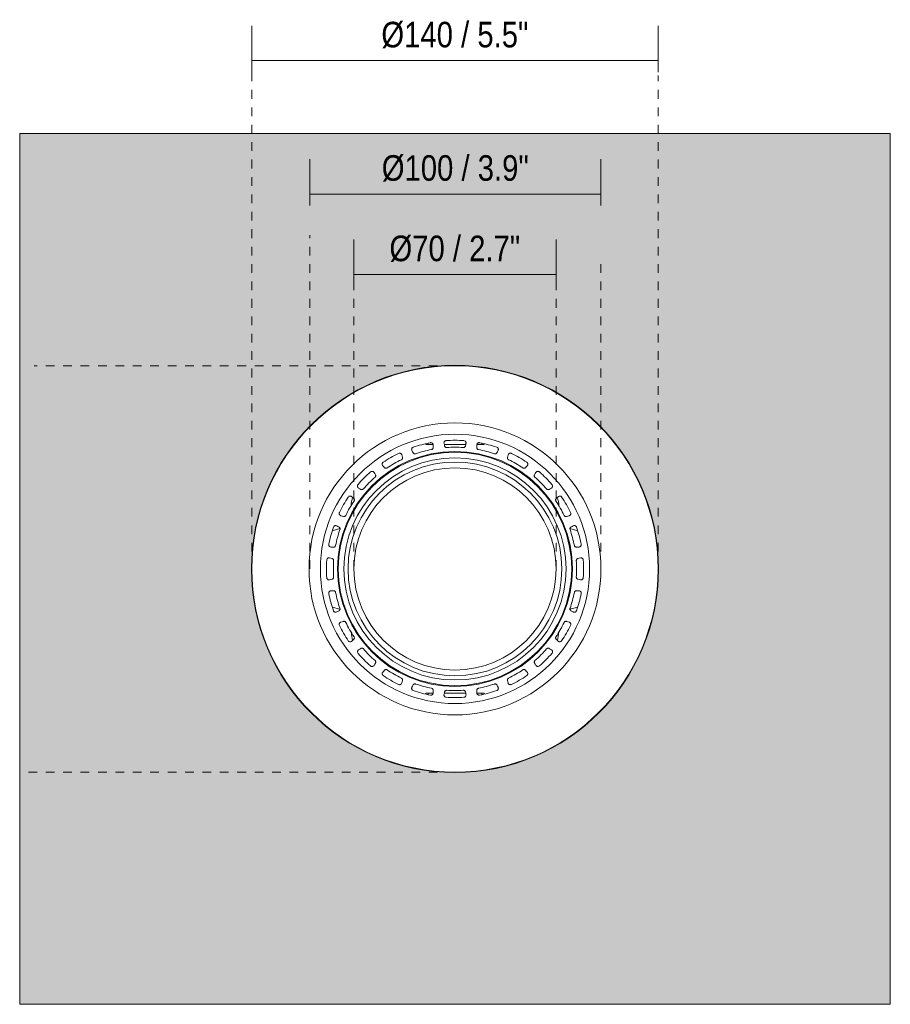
# Model space of a CAD drawing. Header units: millimetres. Extents: x -6729 to -5164, y 12 to 6775.
# Tile 1 of 3: x -6729 to -6429, y 150 to 489. Entities that reach past the tile are written whole.
import ezdxf

# ---------------------------------------------------------------- set-up
doc = ezdxf.new("R2010")
doc.units = ezdxf.units.MM
doc.linetypes.add('Dash', pattern=[6, 3, -3])
doc.layers.add('A-ANNO-DIMS', color=7, linetype='Dash', lineweight=9, true_color=0xd2d2d2)
for name, color, linetype, lineweight in [('A-ANNO-DIMS-4', 7, 'Continuous', 9), ('A-WALL', 7, 'Continuous', 9), ('E-LITE-EQPM', 7, 'Continuous', 20)]:
    doc.layers.add(name, color=color, linetype=linetype, lineweight=lineweight)
doc.styles.add('Arial Narrow', font='ARIALN.TTF', dxfattribs={"height": 8.8})
doc.dimstyles.new('FARO_-_2_2mm_Arial_Narrow_mm_Inch_Right', dxfattribs={"dimscale": 304.8, "dimtxt": 9.006193, "dimasz": 0, "dimexe": 0.03937, "dimexo": 0.0625, "dimgap": 0.006562, "dimtad": 1, "dimdec": 0, "dimzin": 0, "dimdsep": 46, "dimtxsty": 'Arial Narrow', "dimblk1": 'NONE', "dimblk2": 'NONE', "dimsah": 1, "dimcen": 0.09, "dimadec": 0, "dimazin": 0, "dimtfac": 1, "dimtdec": 4, "dimtix": 1, "dimtmove": 0, "dimatfit": 3, "dimfxl": 0.013123, "dimfxlon": 1, "dimtvp": 1, "dimtolj": 1, "dimtzin": 0, "dimarcsym": 2})

# ---------------------------------------------------------------- blocks, each defined once
blk = doc.blocks.new('MINI OPTIC - 034008503 COLIN-1 Grey downlight LED 18_25W 2700K 20_ 2100_2775 lm-636405-Alzado_PDF')
at = {"layer": 'E-LITE-EQPM'}
for p, q in [((-6589.56, 343.12), (-6589.56, 342.85)), ((-6588.75, 342.85), (-6589.56, 342.85)), ((-6588.75, 343.31), (-6588.75, 342.85)), ((-6587.05, 342.85), (-6588.75, 342.85)), ((-6575.8, 342.85), (-6583.19, 342.85)), ((-6570.24, 342.85), (-6571.94, 342.85)), ((-6570.24, 343.31), (-6570.24, 342.85)), ((-6569.44, 342.85), (-6570.24, 342.85)), ((-6569.44, 343.12), (-6569.44, 342.85)), ((-6619.13, 313.89), (-6621.78, 313.15)), ((-6537.21, 313.15), (-6539.87, 313.89)), ((-6621.78, 286.85), (-6619.13, 286.11)), ((-6539.87, 286.11), (-6537.21, 286.85)), ((-6589.56, 257.15), (-6588.75, 257.15)), ((-6589.56, 256.88), (-6589.56, 257.15)), ((-6588.75, 257.15), (-6587.05, 257.15)), ((-6588.75, 257.15), (-6588.75, 256.69)), ((-6583.19, 257.15), (-6575.8, 257.15)), ((-6571.94, 257.15), (-6570.24, 257.15)), ((-6570.24, 257.15), (-6570.24, 256.69)), ((-6569.44, 257.15), (-6570.24, 257.15)), ((-6569.44, 257.15), (-6569.44, 256.88))]:
    blk.add_line(p, q, dxfattribs=at)
at = {"layer": 'E-LITE-EQPM', "flags": 128}
for points in [[(-6587.01, 341.81), (-6587.02, 342.26), (-6587.02, 342.71)], [(-6583.06, 342.33), (-6583.17, 342.77), (-6583.28, 343.2)], [(-6575.71, 343.2), (-6575.82, 342.77), (-6575.93, 342.33)], [(-6571.98, 341.81), (-6571.97, 342.26), (-6571.97, 342.71)], [(-6597.58, 338.44), (-6597.7, 338.87), (-6597.82, 339.3)], [(-6593.89, 339.97), (-6594.11, 340.36), (-6594.33, 340.75)], [(-6564.66, 340.75), (-6564.88, 340.36), (-6565.1, 339.97)], [(-6561.42, 338.44), (-6561.29, 338.87), (-6561.17, 339.3)], [(-6606.91, 332.45), (-6607.14, 332.84), (-6607.37, 333.22)], [(-6603.75, 334.88), (-6604.06, 335.2), (-6604.37, 335.52)], [(-6554.62, 335.52), (-6554.93, 335.2), (-6555.24, 334.88)], [(-6552.08, 332.45), (-6551.85, 332.84), (-6551.62, 333.22)], [(-6612.72, 327.87), (-6612.33, 327.64), (-6611.95, 327.41)], [(-6546.27, 327.87), (-6546.66, 327.64), (-6547.04, 327.41)], [(-6614.37, 324.25), (-6614.7, 324.56), (-6615.02, 324.88)], [(-6544.62, 324.25), (-6544.3, 324.56), (-6543.97, 324.88)], [(-6618.8, 318.32), (-6618.37, 318.2), (-6617.94, 318.08)], [(-6540.19, 318.32), (-6540.62, 318.2), (-6541.05, 318.08)], [(-6619.46, 314.4), (-6619.85, 314.62), (-6620.25, 314.84)], [(-6539.53, 314.4), (-6539.14, 314.62), (-6538.75, 314.84)], [(-6622.2, 307.53), (-6621.76, 307.52), (-6621.31, 307.51)], [(-6536.79, 307.53), (-6537.24, 307.52), (-6537.68, 307.51)], [(-6621.83, 303.56), (-6622.26, 303.67), (-6622.7, 303.78)], [(-6536.29, 303.78), (-6536.73, 303.67), (-6537.16, 303.56)], [(-6621.83, 296.44), (-6622.26, 296.33), (-6622.7, 296.22)], [(-6536.29, 296.22), (-6536.73, 296.33), (-6537.16, 296.44)], [(-6622.2, 292.47), (-6621.76, 292.48), (-6621.31, 292.49)], [(-6537.68, 292.49), (-6537.24, 292.48), (-6536.79, 292.47)], [(-6619.46, 285.6), (-6619.85, 285.38), (-6620.25, 285.16)], [(-6538.75, 285.16), (-6539.14, 285.38), (-6539.53, 285.6)], [(-6618.8, 281.68), (-6618.37, 281.8), (-6617.94, 281.92)], [(-6541.05, 281.92), (-6540.62, 281.8), (-6540.19, 281.68)], [(-6614.37, 275.75), (-6614.7, 275.44), (-6615.02, 275.12)], [(-6543.97, 275.12), (-6544.3, 275.44), (-6544.62, 275.75)], [(-6612.72, 272.13), (-6612.33, 272.36), (-6611.95, 272.59)], [(-6547.04, 272.59), (-6546.66, 272.36), (-6546.27, 272.13)], [(-6606.91, 267.55), (-6607.14, 267.16), (-6607.37, 266.78)], [(-6604.37, 264.48), (-6604.06, 264.8), (-6603.75, 265.12)], [(-6555.24, 265.12), (-6554.93, 264.8), (-6554.62, 264.48)], [(-6551.62, 266.78), (-6551.85, 267.16), (-6552.08, 267.55)], [(-6597.58, 261.56), (-6597.7, 261.13), (-6597.82, 260.7)], [(-6561.17, 260.7), (-6561.29, 261.13), (-6561.42, 261.56)], [(-6594.33, 259.25), (-6594.11, 259.64), (-6593.89, 260.03)], [(-6587.01, 258.19), (-6587.02, 257.74), (-6587.02, 257.29)], [(-6571.97, 257.29), (-6571.97, 257.74), (-6571.98, 258.19)], [(-6565.1, 260.03), (-6564.88, 259.64), (-6564.66, 259.25)], [(-6583.28, 256.8), (-6583.17, 257.23), (-6583.06, 257.67)], [(-6575.93, 257.67), (-6575.82, 257.23), (-6575.71, 256.8)]]:
    blk.add_lwpolyline(points, dxfattribs=at)
at = {"layer": 'E-LITE-EQPM'}
for centre, radius, start, end in [((-6579.5, 300), 70.15, 90, 270), ((-6579.5, 300), 70.15, 270, 90), ((-6579.5, 300), 50.3, 90, 270), ((-6579.5, 300), 50.3, 270, 90), ((-6579.5, 300), 46.38, 360, 180), ((-6579.5, 300), 44.31, 101.043, 108.957), ((-6579.5, 300), 44.31, 86.043, 93.957), ((-6579.5, 300), 44.31, 71.043, 78.957), ((-6579.5, 300), 40.48, 360, 180), ((-6579.5, 300), 40.21, 360, 180), ((-6579.5, 300), 44.31, 116.043, 123.957), ((-6579.5, 300), 41.91, 101.1072, 108.8928), ((-6579.5, 300), 41.91, 86.1072, 93.8928), ((-6579.5, 300), 41.91, 71.1072, 78.8928), ((-6579.5, 300), 44.31, 56.043, 63.957), ((-6579.5, 300), 38.27, 360, 180), ((-6579.5, 300), 36.83, 360, 180), ((-6579.5, 300), 41.91, 116.1072, 123.8928), ((-6579.5, 300), 41.91, 56.1072, 63.8928), ((-6579.5, 300), 34.83, 360, 180), ((-6579.5, 300), 44.31, 131.043, 138.957), ((-6579.5, 300), 44.31, 41.043, 48.957), ((-6579.5, 300), 41.91, 131.1072, 138.8928), ((-6579.5, 300), 41.91, 41.1072, 48.8928), ((-6579.5, 300), 44.31, 146.043, 153.957), ((-6579.5, 300), 41.91, 146.1072, 153.8928), ((-6580.73, 317.33), 34.87, 168.0065, 172.7202), ((-6579.5, 300), 41.91, 26.1072, 33.8928), ((-6578.26, 317.33), 34.87, 7.2798, 11.9935), ((-6579.5, 300), 44.31, 26.043, 33.957), ((-6579.5, 300), 44.31, 161.043, 168.957), ((-6579.5, 300), 41.91, 161.1072, 168.8928), ((-6579.5, 300), 41.91, 11.1072, 18.8928), ((-6579.5, 300), 44.31, 11.043, 18.957), ((-6579.5, 300), 44.31, 176.043, 180), ((-6579.5, 300), 41.91, 176.1072, 180), ((-6579.5, 300), 41.91, 0, 3.8928), ((-6579.5, 300), 44.31, 360, 3.957), ((-6579.5, 300), 46.38, 180, 360), ((-6579.5, 300), 44.31, 180, 183.957), ((-6579.5, 300), 41.91, 180, 183.8928), ((-6579.5, 300), 40.48, 180, 360), ((-6579.5, 300), 40.21, 180, 360), ((-6579.5, 300), 38.27, 180, 360), ((-6579.5, 300), 36.83, 180, 360), ((-6579.5, 300), 34.83, 180, 360), ((-6579.5, 300), 41.91, 356.1072, 360), ((-6579.5, 300), 44.31, 356.043, 360), ((-6579.5, 300), 41.91, 191.1072, 198.8928), ((-6579.5, 300), 41.91, 341.1072, 348.8928), ((-6579.5, 300), 44.31, 191.043, 198.957), ((-6579.5, 300), 44.31, 341.043, 348.957), ((-6579.5, 300), 41.91, 206.1072, 213.8928), ((-6579.5, 300), 41.91, 326.1072, 333.8928), ((-6579.5, 300), 44.31, 206.043, 213.957), ((-6580.73, 282.67), 34.87, 187.3844, 192.1477), ((-6578.26, 282.67), 34.87, 347.8523, 352.6156), ((-6579.5, 300), 44.31, 326.043, 333.957), ((-6579.5, 300), 41.91, 221.1072, 228.8928), ((-6579.5, 300), 41.91, 311.1072, 318.8928), ((-6579.5, 300), 44.31, 221.043, 228.957), ((-6579.5, 300), 44.31, 311.043, 318.957), ((-6579.5, 300), 41.91, 236.1072, 243.8928), ((-6579.5, 300), 41.91, 296.1072, 303.8928), ((-6579.5, 300), 44.31, 236.043, 243.957), ((-6579.5, 300), 44.31, 296.043, 303.957), ((-6579.5, 300), 44.31, 251.043, 258.957), ((-6579.5, 300), 41.91, 251.1072, 258.8928), ((-6579.5, 300), 41.91, 266.1072, 273.8928), ((-6579.5, 300), 41.91, 281.1072, 288.8928), ((-6579.5, 300), 44.31, 281.043, 288.957), ((-6579.5, 300), 44.31, 266.043, 273.957)]:
    blk.add_arc(centre, radius, start, end, dxfattribs=at)
for points, knots in [([(-6587.98, 343.49), (-6587.84, 343.51), (-6587.59, 343.49), (-6587.32, 343.34), (-6587.16, 343.16), (-6587.05, 342.96), (-6587.02, 342.8), (-6587.02, 342.71)], [-1, -1, -1, -1, -0.7, -0.5, -0.35, -0.2, 0, 0, 0, 0]), ([(-6583.28, 343.2), (-6583.31, 343.33), (-6583.31, 343.55), (-6583.2, 343.8), (-6583.06, 343.99), (-6582.84, 344.15), (-6582.65, 344.19), (-6582.55, 344.2)], [-1, -1, -1, -1, -0.7, -0.55, -0.4, -0.2, 0, 0, 0, 0]), ([(-6576.44, 344.2), (-6576.29, 344.19), (-6576.06, 344.11), (-6575.84, 343.89), (-6575.73, 343.68), (-6575.68, 343.45), (-6575.69, 343.29), (-6575.71, 343.2)], [-1, -1, -1, -1, -0.7, -0.5, -0.35, -0.2, 0, 0, 0, 0]), ([(-6571.01, 343.49), (-6571.1, 343.51), (-6571.3, 343.51), (-6571.55, 343.42), (-6571.74, 343.27), (-6571.91, 343.05), (-6571.97, 342.84), (-6571.97, 342.71)], [0, 0, 0, 0, 0.2, 0.4, 0.55, 0.7, 1, 1, 1, 1]), ([(-6597.82, 339.3), (-6597.85, 339.39), (-6597.92, 339.54), (-6598.07, 339.71), (-6598.27, 339.84), (-6598.57, 339.92), (-6598.82, 339.87), (-6598.95, 339.81)], [0, 0, 0, 0, 0.2, 0.35, 0.5, 0.7, 1, 1, 1, 1]), ([(-6593.89, 341.9), (-6593.98, 341.87), (-6594.15, 341.78), (-6594.32, 341.57), (-6594.41, 341.35), (-6594.45, 341.07), (-6594.4, 340.87), (-6594.33, 340.75)], [0, 0, 0, 0, 0.2, 0.4, 0.55, 0.7, 1, 1, 1, 1]), ([(-6593.07, 339.65), (-6593.18, 339.61), (-6593.37, 339.6), (-6593.6, 339.68), (-6593.77, 339.79), (-6593.86, 339.9), (-6593.89, 339.97)], [-1, -1, -1, -1, -0.625, -0.4375, -0.25, 0, 0, 0, 0]), ([(-6582.34, 341.81), (-6582.47, 341.8), (-6582.65, 341.84), (-6582.85, 341.98), (-6582.98, 342.13), (-6583.04, 342.26), (-6583.06, 342.33)], [-1, -1, -1, -1, -0.625, -0.4375, -0.25, 0, 0, 0, 0]), ([(-6571.42, 341.12), (-6571.54, 341.15), (-6571.72, 341.23), (-6571.87, 341.42), (-6571.96, 341.6), (-6571.98, 341.73), (-6571.98, 341.81)], [-1, -1, -1, -1, -0.625, -0.4375, -0.25, 0, 0, 0, 0]), ([(-6565.1, 341.9), (-6564.96, 341.86), (-6564.76, 341.72), (-6564.6, 341.44), (-6564.55, 341.21), (-6564.56, 340.98), (-6564.62, 340.83), (-6564.66, 340.75)], [-1, -1, -1, -1, -0.7, -0.5, -0.35, -0.2, 0, 0, 0, 0]), ([(-6561.17, 339.3), (-6561.13, 339.44), (-6561.03, 339.62), (-6560.8, 339.79), (-6560.59, 339.88), (-6560.32, 339.9), (-6560.13, 339.85), (-6560.04, 339.81)], [-1, -1, -1, -1, -0.7, -0.55, -0.4, -0.2, 0, 0, 0, 0]), ([(-6604.37, 335.52), (-6604.47, 335.62), (-6604.57, 335.8), (-6604.61, 336.08), (-6604.58, 336.32), (-6604.47, 336.56), (-6604.33, 336.7), (-6604.24, 336.75)], [-1, -1, -1, -1, -0.7, -0.55, -0.4, -0.2, 0, 0, 0, 0]), ([(-6561.05, 337.63), (-6561.17, 337.69), (-6561.31, 337.81), (-6561.41, 338.03), (-6561.45, 338.23), (-6561.44, 338.37), (-6561.42, 338.44)], [-1, -1, -1, -1, -0.625, -0.4375, -0.25, 0, 0, 0, 0]), ([(-6554.75, 336.75), (-6554.63, 336.67), (-6554.46, 336.48), (-6554.38, 336.18), (-6554.39, 335.94), (-6554.46, 335.72), (-6554.56, 335.59), (-6554.62, 335.52)], [-1, -1, -1, -1, -0.7, -0.5, -0.35, -0.2, 0, 0, 0, 0]), ([(-6607.37, 333.22), (-6607.42, 333.3), (-6607.52, 333.42), (-6607.72, 333.55), (-6607.94, 333.62), (-6608.25, 333.62), (-6608.48, 333.51), (-6608.59, 333.42)], [0, 0, 0, 0, 0.2, 0.35, 0.5, 0.7, 1, 1, 1, 1]), ([(-6603.75, 334.88), (-6603.69, 334.82), (-6603.58, 334.74), (-6603.39, 334.68), (-6603.15, 334.66), (-6602.97, 334.72), (-6602.86, 334.79)], [0, 0, 0, 0, 0.25, 0.4375, 0.625, 1, 1, 1, 1]), ([(-6551.94, 331.58), (-6552.04, 331.66), (-6552.14, 331.82), (-6552.19, 332.06), (-6552.17, 332.26), (-6552.12, 332.39), (-6552.08, 332.45)], [-1, -1, -1, -1, -0.625, -0.4375, -0.25, 0, 0, 0, 0]), ([(-6551.62, 333.22), (-6551.55, 333.34), (-6551.4, 333.49), (-6551.14, 333.6), (-6550.91, 333.63), (-6550.65, 333.58), (-6550.48, 333.48), (-6550.4, 333.42)], [-1, -1, -1, -1, -0.7, -0.55, -0.4, -0.2, 0, 0, 0, 0]), ([(-6612.91, 329.09), (-6612.98, 329.02), (-6613.08, 328.85), (-6613.12, 328.59), (-6613.09, 328.35), (-6612.98, 328.09), (-6612.84, 327.94), (-6612.72, 327.87)], [0, 0, 0, 0, 0.2, 0.4, 0.55, 0.7, 1, 1, 1, 1]), ([(-6546.08, 329.09), (-6545.98, 328.98), (-6545.88, 328.76), (-6545.88, 328.45), (-6545.95, 328.22), (-6546.07, 328.03), (-6546.19, 327.92), (-6546.27, 327.87)], [-1, -1, -1, -1, -0.7, -0.5, -0.35, -0.2, 0, 0, 0, 0]), ([(-6611.95, 327.41), (-6611.88, 327.37), (-6611.75, 327.32), (-6611.55, 327.31), (-6611.31, 327.35), (-6611.15, 327.46), (-6611.07, 327.55)], [0, 0, 0, 0, 0.25, 0.4375, 0.625, 1, 1, 1, 1]), ([(-6615.02, 324.88), (-6615.08, 324.94), (-6615.22, 325.03), (-6615.44, 325.1), (-6615.67, 325.11), (-6615.98, 325.03), (-6616.17, 324.87), (-6616.25, 324.75)], [0, 0, 0, 0, 0.2, 0.35, 0.5, 0.7, 1, 1, 1, 1]), ([(-6544.71, 323.37), (-6544.78, 323.47), (-6544.84, 323.65), (-6544.82, 323.9), (-6544.75, 324.09), (-6544.67, 324.2), (-6544.62, 324.25)], [-1, -1, -1, -1, -0.625, -0.4375, -0.25, 0, 0, 0, 0]), ([(-6543.97, 324.88), (-6543.88, 324.97), (-6543.69, 325.08), (-6543.41, 325.11), (-6543.18, 325.08), (-6542.94, 324.97), (-6542.8, 324.83), (-6542.74, 324.75)], [-1, -1, -1, -1, -0.7, -0.55, -0.4, -0.2, 0, 0, 0, 0]), ([(-6619.3, 319.45), (-6619.35, 319.37), (-6619.4, 319.18), (-6619.38, 318.91), (-6619.29, 318.69), (-6619.11, 318.47), (-6618.93, 318.36), (-6618.8, 318.32)], [0, 0, 0, 0, 0.2, 0.4, 0.55, 0.7, 1, 1, 1, 1]), ([(-6539.69, 319.45), (-6539.62, 319.32), (-6539.58, 319.08), (-6539.66, 318.77), (-6539.79, 318.58), (-6539.96, 318.42), (-6540.1, 318.35), (-6540.19, 318.32)], [-1, -1, -1, -1, -0.7, -0.5, -0.35, -0.2, 0, 0, 0, 0]), ([(-6617.94, 318.08), (-6617.86, 318.06), (-6617.72, 318.04), (-6617.53, 318.08), (-6617.31, 318.19), (-6617.18, 318.33), (-6617.13, 318.44)], [0, 0, 0, 0, 0.25, 0.4375, 0.625, 1, 1, 1, 1]), ([(-6620.25, 314.84), (-6620.33, 314.88), (-6620.48, 314.93), (-6620.71, 314.94), (-6620.94, 314.89), (-6621.21, 314.74), (-6621.35, 314.53), (-6621.4, 314.39)], [0, 0, 0, 0, 0.2, 0.35, 0.5, 0.7, 1, 1, 1, 1]), ([(-6539.85, 313.57), (-6539.89, 313.69), (-6539.9, 313.88), (-6539.82, 314.11), (-6539.7, 314.27), (-6539.6, 314.36), (-6539.53, 314.4)], [-1, -1, -1, -1, -0.625, -0.4375, -0.25, 0, 0, 0, 0]), ([(-6538.75, 314.84), (-6538.63, 314.9), (-6538.42, 314.96), (-6538.14, 314.92), (-6537.92, 314.83), (-6537.72, 314.66), (-6537.62, 314.49), (-6537.59, 314.39)], [-1, -1, -1, -1, -0.7, -0.55, -0.4, -0.2, 0, 0, 0, 0]), ([(-6622.98, 308.49), (-6623, 308.39), (-6623, 308.19), (-6622.91, 307.94), (-6622.77, 307.76), (-6622.54, 307.59), (-6622.34, 307.53), (-6622.2, 307.53)], [0, 0, 0, 0, 0.2, 0.4, 0.55, 0.7, 1, 1, 1, 1]), ([(-6621.31, 307.51), (-6621.23, 307.51), (-6621.09, 307.53), (-6620.91, 307.62), (-6620.73, 307.78), (-6620.64, 307.95), (-6620.62, 308.07)], [0, 0, 0, 0, 0.25, 0.4375, 0.625, 1, 1, 1, 1]), ([(-6536.01, 308.49), (-6535.98, 308.34), (-6536, 308.1), (-6536.16, 307.82), (-6536.33, 307.67), (-6536.54, 307.56), (-6536.7, 307.53), (-6536.79, 307.53)], [-1, -1, -1, -1, -0.7, -0.5, -0.35, -0.2, 0, 0, 0, 0]), ([(-6622.7, 303.78), (-6622.79, 303.81), (-6622.95, 303.82), (-6623.17, 303.77), (-6623.38, 303.66), (-6623.6, 303.44), (-6623.69, 303.2), (-6623.7, 303.06)], [0, 0, 0, 0, 0.2, 0.35, 0.5, 0.7, 1, 1, 1, 1]), ([(-6537.16, 303.56), (-6537.24, 303.54), (-6537.37, 303.49), (-6537.52, 303.36), (-6537.65, 303.16), (-6537.69, 302.97), (-6537.69, 302.85)], [0, 0, 0, 0, 0.25, 0.4375, 0.625, 1, 1, 1, 1]), ([(-6535.29, 303.06), (-6535.3, 303.15), (-6535.35, 303.35), (-6535.5, 303.56), (-6535.69, 303.71), (-6535.95, 303.82), (-6536.16, 303.82), (-6536.29, 303.78)], [0, 0, 0, 0, 0.2, 0.4, 0.55, 0.7, 1, 1, 1, 1]), ([(-6622.7, 296.22), (-6622.83, 296.18), (-6623.04, 296.18), (-6623.3, 296.29), (-6623.49, 296.44), (-6623.64, 296.65), (-6623.69, 296.85), (-6623.7, 296.94)], [-1, -1, -1, -1, -0.7, -0.55, -0.4, -0.2, 0, 0, 0, 0]), ([(-6621.31, 297.15), (-6621.3, 297.03), (-6621.34, 296.84), (-6621.47, 296.64), (-6621.62, 296.51), (-6621.75, 296.46), (-6621.83, 296.44)], [-1, -1, -1, -1, -0.625, -0.4375, -0.25, 0, 0, 0, 0]), ([(-6535.29, 296.94), (-6535.3, 296.8), (-6535.39, 296.56), (-6535.61, 296.34), (-6535.82, 296.23), (-6536.04, 296.18), (-6536.21, 296.19), (-6536.29, 296.22)], [-1, -1, -1, -1, -0.7, -0.5, -0.35, -0.2, 0, 0, 0, 0]), ([(-6622.98, 291.51), (-6623.01, 291.66), (-6622.99, 291.9), (-6622.83, 292.18), (-6622.66, 292.33), (-6622.46, 292.44), (-6622.29, 292.47), (-6622.2, 292.47)], [-1, -1, -1, -1, -0.7, -0.5, -0.35, -0.2, 0, 0, 0, 0]), ([(-6538.37, 291.93), (-6538.35, 292.05), (-6538.26, 292.22), (-6538.08, 292.38), (-6537.9, 292.47), (-6537.76, 292.49), (-6537.68, 292.49)], [-1, -1, -1, -1, -0.625, -0.4375, -0.25, 0, 0, 0, 0]), ([(-6536.79, 292.47), (-6536.65, 292.47), (-6536.45, 292.41), (-6536.22, 292.24), (-6536.08, 292.06), (-6535.99, 291.81), (-6535.99, 291.61), (-6536.01, 291.51)], [-1, -1, -1, -1, -0.7, -0.55, -0.4, -0.2, 0, 0, 0, 0]), ([(-6620.25, 285.16), (-6620.36, 285.1), (-6620.57, 285.04), (-6620.85, 285.08), (-6621.07, 285.17), (-6621.27, 285.34), (-6621.37, 285.51), (-6621.4, 285.61)], [-1, -1, -1, -1, -0.7, -0.55, -0.4, -0.2, 0, 0, 0, 0]), ([(-6619.15, 286.43), (-6619.1, 286.31), (-6619.09, 286.12), (-6619.17, 285.89), (-6619.29, 285.73), (-6619.39, 285.64), (-6619.46, 285.6)], [-1, -1, -1, -1, -0.625, -0.4375, -0.25, 0, 0, 0, 0]), ([(-6537.59, 285.61), (-6537.64, 285.47), (-6537.78, 285.26), (-6538.05, 285.11), (-6538.28, 285.06), (-6538.51, 285.07), (-6538.67, 285.12), (-6538.75, 285.16)], [-1, -1, -1, -1, -0.7, -0.5, -0.35, -0.2, 0, 0, 0, 0]), ([(-6619.3, 280.55), (-6619.37, 280.68), (-6619.41, 280.92), (-6619.33, 281.23), (-6619.21, 281.42), (-6619.04, 281.58), (-6618.89, 281.65), (-6618.8, 281.68)], [-1, -1, -1, -1, -0.7, -0.5, -0.35, -0.2, 0, 0, 0, 0]), ([(-6541.86, 281.56), (-6541.81, 281.67), (-6541.68, 281.81), (-6541.46, 281.92), (-6541.27, 281.96), (-6541.13, 281.94), (-6541.05, 281.92)], [-1, -1, -1, -1, -0.625, -0.4375, -0.25, 0, 0, 0, 0]), ([(-6540.19, 281.68), (-6540.06, 281.64), (-6539.88, 281.53), (-6539.71, 281.31), (-6539.61, 281.09), (-6539.59, 280.82), (-6539.64, 280.63), (-6539.69, 280.55)], [-1, -1, -1, -1, -0.7, -0.55, -0.4, -0.2, 0, 0, 0, 0]), ([(-6615.02, 275.12), (-6615.12, 275.03), (-6615.3, 274.92), (-6615.58, 274.89), (-6615.81, 274.92), (-6616.05, 275.03), (-6616.19, 275.17), (-6616.25, 275.25)], [-1, -1, -1, -1, -0.7, -0.55, -0.4, -0.2, 0, 0, 0, 0]), ([(-6614.28, 276.63), (-6614.21, 276.53), (-6614.15, 276.35), (-6614.17, 276.1), (-6614.24, 275.91), (-6614.32, 275.8), (-6614.37, 275.75)], [-1, -1, -1, -1, -0.625, -0.4375, -0.25, 0, 0, 0, 0]), ([(-6542.74, 275.25), (-6542.83, 275.13), (-6543.02, 274.97), (-6543.32, 274.89), (-6543.55, 274.9), (-6543.77, 274.97), (-6543.91, 275.06), (-6543.97, 275.12)], [-1, -1, -1, -1, -0.7, -0.5, -0.35, -0.2, 0, 0, 0, 0]), ([(-6612.91, 270.91), (-6613.01, 271.02), (-6613.12, 271.24), (-6613.11, 271.55), (-6613.04, 271.78), (-6612.92, 271.97), (-6612.8, 272.08), (-6612.72, 272.13)], [-1, -1, -1, -1, -0.7, -0.5, -0.35, -0.2, 0, 0, 0, 0]), ([(-6547.92, 272.45), (-6547.84, 272.54), (-6547.68, 272.65), (-6547.44, 272.69), (-6547.24, 272.68), (-6547.11, 272.63), (-6547.04, 272.59)], [-1, -1, -1, -1, -0.625, -0.4375, -0.25, 0, 0, 0, 0]), ([(-6546.27, 272.13), (-6546.16, 272.06), (-6546.01, 271.91), (-6545.9, 271.65), (-6545.87, 271.41), (-6545.91, 271.15), (-6546.01, 270.98), (-6546.08, 270.91)], [-1, -1, -1, -1, -0.7, -0.55, -0.4, -0.2, 0, 0, 0, 0]), ([(-6607.05, 268.42), (-6606.95, 268.34), (-6606.85, 268.18), (-6606.8, 267.94), (-6606.82, 267.74), (-6606.87, 267.61), (-6606.91, 267.55)], [-1, -1, -1, -1, -0.625, -0.4375, -0.25, 0, 0, 0, 0]), ([(-6607.37, 266.78), (-6607.44, 266.66), (-6607.59, 266.51), (-6607.85, 266.4), (-6608.08, 266.37), (-6608.35, 266.42), (-6608.52, 266.52), (-6608.59, 266.58)], [-1, -1, -1, -1, -0.7, -0.55, -0.4, -0.2, 0, 0, 0, 0]), ([(-6556.13, 265.21), (-6556.02, 265.28), (-6555.84, 265.34), (-6555.6, 265.32), (-6555.41, 265.26), (-6555.3, 265.18), (-6555.24, 265.12)], [-1, -1, -1, -1, -0.625, -0.4375, -0.25, 0, 0, 0, 0]), ([(-6550.4, 266.58), (-6550.51, 266.49), (-6550.74, 266.38), (-6551.05, 266.38), (-6551.27, 266.45), (-6551.47, 266.58), (-6551.58, 266.7), (-6551.62, 266.78)], [-1, -1, -1, -1, -0.7, -0.5, -0.35, -0.2, 0, 0, 0, 0]), ([(-6604.24, 263.25), (-6604.36, 263.33), (-6604.53, 263.52), (-6604.61, 263.82), (-6604.6, 264.06), (-6604.53, 264.28), (-6604.44, 264.41), (-6604.37, 264.48)], [-1, -1, -1, -1, -0.7, -0.5, -0.35, -0.2, 0, 0, 0, 0]), ([(-6597.94, 262.37), (-6597.83, 262.31), (-6597.68, 262.19), (-6597.58, 261.97), (-6597.54, 261.77), (-6597.55, 261.63), (-6597.58, 261.56)], [-1, -1, -1, -1, -0.625, -0.4375, -0.25, 0, 0, 0, 0]), ([(-6554.62, 264.48), (-6554.52, 264.38), (-6554.42, 264.2), (-6554.38, 263.92), (-6554.41, 263.68), (-6554.53, 263.44), (-6554.67, 263.3), (-6554.75, 263.25)], [-1, -1, -1, -1, -0.7, -0.55, -0.4, -0.2, 0, 0, 0, 0]), ([(-6597.82, 260.7), (-6597.86, 260.56), (-6597.96, 260.38), (-6598.19, 260.21), (-6598.41, 260.12), (-6598.67, 260.1), (-6598.86, 260.15), (-6598.95, 260.19)], [-1, -1, -1, -1, -0.7, -0.55, -0.4, -0.2, 0, 0, 0, 0]), ([(-6593.89, 258.1), (-6594.03, 258.14), (-6594.23, 258.28), (-6594.39, 258.56), (-6594.44, 258.79), (-6594.43, 259.02), (-6594.38, 259.17), (-6594.33, 259.25)], [-1, -1, -1, -1, -0.7, -0.5, -0.35, -0.2, 0, 0, 0, 0]), ([(-6587.57, 258.88), (-6587.45, 258.85), (-6587.28, 258.77), (-6587.12, 258.58), (-6587.03, 258.4), (-6587.01, 258.27), (-6587.01, 258.19)], [-1, -1, -1, -1, -0.625, -0.4375, -0.25, 0, 0, 0, 0]), ([(-6576.65, 258.19), (-6576.53, 258.2), (-6576.34, 258.16), (-6576.14, 258.02), (-6576.01, 257.87), (-6575.95, 257.74), (-6575.93, 257.67)], [-1, -1, -1, -1, -0.625, -0.4375, -0.25, 0, 0, 0, 0]), ([(-6565.93, 260.35), (-6565.81, 260.39), (-6565.62, 260.4), (-6565.39, 260.32), (-6565.22, 260.21), (-6565.14, 260.1), (-6565.1, 260.03)], [-1, -1, -1, -1, -0.625, -0.4375, -0.25, 0, 0, 0, 0]), ([(-6564.66, 259.25), (-6564.59, 259.13), (-6564.54, 258.93), (-6564.58, 258.65), (-6564.67, 258.43), (-6564.84, 258.22), (-6565.01, 258.13), (-6565.1, 258.1)], [-1, -1, -1, -1, -0.7, -0.55, -0.4, -0.2, 0, 0, 0, 0]), ([(-6560.04, 260.19), (-6560.17, 260.13), (-6560.42, 260.08), (-6560.72, 260.16), (-6560.92, 260.29), (-6561.08, 260.46), (-6561.15, 260.61), (-6561.17, 260.7)], [-1, -1, -1, -1, -0.7, -0.5, -0.35, -0.2, 0, 0, 0, 0]), ([(-6587.02, 257.29), (-6587.02, 257.16), (-6587.08, 256.95), (-6587.25, 256.73), (-6587.44, 256.58), (-6587.69, 256.49), (-6587.89, 256.49), (-6587.98, 256.51)], [-1, -1, -1, -1, -0.7, -0.55, -0.4, -0.2, 0, 0, 0, 0]), ([(-6582.55, 255.8), (-6582.7, 255.81), (-6582.93, 255.89), (-6583.15, 256.11), (-6583.26, 256.32), (-6583.31, 256.55), (-6583.3, 256.71), (-6583.28, 256.8)], [-1, -1, -1, -1, -0.7, -0.5, -0.35, -0.2, 0, 0, 0, 0]), ([(-6575.71, 256.8), (-6575.68, 256.67), (-6575.68, 256.45), (-6575.79, 256.2), (-6575.93, 256.01), (-6576.15, 255.85), (-6576.34, 255.81), (-6576.44, 255.8)], [-1, -1, -1, -1, -0.7, -0.55, -0.4, -0.2, 0, 0, 0, 0]), ([(-6571.01, 256.51), (-6571.15, 256.49), (-6571.4, 256.51), (-6571.67, 256.66), (-6571.83, 256.84), (-6571.94, 257.04), (-6571.97, 257.2), (-6571.97, 257.29)], [-1, -1, -1, -1, -0.7, -0.5, -0.35, -0.2, 0, 0, 0, 0])]:
    blk.add_open_spline(points, degree=3, knots=knots, dxfattribs=at)
for points in [[(-6587.57, 341.12), (-6587.49, 341.14), (-6587.33, 341.2), (-6587.15, 341.36), (-6587.03, 341.58), (-6587.01, 341.73), (-6587.01, 341.81)], [(-6575.93, 342.33), (-6575.95, 342.26), (-6576.02, 342.11), (-6576.18, 341.94), (-6576.4, 341.82), (-6576.57, 341.8), (-6576.65, 341.81)], [(-6565.1, 339.97), (-6565.14, 339.9), (-6565.24, 339.78), (-6565.44, 339.65), (-6565.68, 339.6), (-6565.85, 339.62), (-6565.93, 339.65)], [(-6597.94, 337.63), (-6597.86, 337.67), (-6597.73, 337.77), (-6597.59, 337.97), (-6597.54, 338.21), (-6597.55, 338.37), (-6597.58, 338.44)], [(-6607.05, 331.58), (-6606.99, 331.63), (-6606.88, 331.76), (-6606.8, 332), (-6606.81, 332.24), (-6606.87, 332.39), (-6606.91, 332.45)], [(-6555.24, 334.88), (-6555.3, 334.82), (-6555.43, 334.73), (-6555.66, 334.66), (-6555.9, 334.67), (-6556.06, 334.74), (-6556.13, 334.79)], [(-6547.04, 327.41), (-6547.11, 327.37), (-6547.26, 327.32), (-6547.5, 327.31), (-6547.73, 327.39), (-6547.86, 327.49), (-6547.92, 327.55)], [(-6614.28, 323.37), (-6614.24, 323.44), (-6614.17, 323.59), (-6614.16, 323.84), (-6614.22, 324.07), (-6614.32, 324.2), (-6614.37, 324.25)], [(-6541.05, 318.08), (-6541.13, 318.06), (-6541.29, 318.04), (-6541.52, 318.1), (-6541.73, 318.23), (-6541.83, 318.37), (-6541.86, 318.44)], [(-6619.15, 313.57), (-6619.12, 313.65), (-6619.09, 313.81), (-6619.14, 314.06), (-6619.27, 314.26), (-6619.39, 314.36), (-6619.46, 314.4)], [(-6537.68, 307.51), (-6537.76, 307.51), (-6537.92, 307.54), (-6538.13, 307.65), (-6538.3, 307.84), (-6538.36, 307.99), (-6538.37, 308.07)], [(-6621.31, 302.85), (-6621.3, 302.93), (-6621.32, 303.09), (-6621.43, 303.31), (-6621.61, 303.48), (-6621.75, 303.54), (-6621.83, 303.56)], [(-6537.16, 296.44), (-6537.24, 296.46), (-6537.38, 296.52), (-6537.56, 296.69), (-6537.67, 296.91), (-6537.69, 297.07), (-6537.69, 297.15)], [(-6621.31, 292.49), (-6621.23, 292.49), (-6621.07, 292.46), (-6620.86, 292.35), (-6620.7, 292.16), (-6620.63, 292.01), (-6620.62, 291.93)], [(-6539.53, 285.6), (-6539.6, 285.64), (-6539.72, 285.74), (-6539.85, 285.94), (-6539.9, 286.19), (-6539.87, 286.35), (-6539.85, 286.43)], [(-6617.94, 281.92), (-6617.86, 281.94), (-6617.7, 281.96), (-6617.47, 281.9), (-6617.26, 281.77), (-6617.16, 281.63), (-6617.13, 281.56)], [(-6544.62, 275.75), (-6544.67, 275.8), (-6544.77, 275.93), (-6544.84, 276.16), (-6544.82, 276.41), (-6544.76, 276.56), (-6544.71, 276.63)], [(-6611.95, 272.59), (-6611.88, 272.63), (-6611.73, 272.68), (-6611.49, 272.69), (-6611.26, 272.61), (-6611.13, 272.51), (-6611.07, 272.45)], [(-6552.08, 267.55), (-6552.12, 267.61), (-6552.18, 267.76), (-6552.19, 268), (-6552.11, 268.24), (-6552.01, 268.37), (-6551.94, 268.42)], [(-6603.75, 265.12), (-6603.69, 265.18), (-6603.56, 265.27), (-6603.33, 265.34), (-6603.09, 265.33), (-6602.93, 265.26), (-6602.86, 265.21)], [(-6561.42, 261.56), (-6561.44, 261.63), (-6561.45, 261.79), (-6561.4, 262.03), (-6561.26, 262.23), (-6561.13, 262.33), (-6561.05, 262.37)], [(-6593.89, 260.03), (-6593.86, 260.1), (-6593.76, 260.22), (-6593.55, 260.35), (-6593.31, 260.4), (-6593.14, 260.38), (-6593.07, 260.35)], [(-6583.06, 257.67), (-6583.04, 257.74), (-6582.98, 257.89), (-6582.81, 258.06), (-6582.59, 258.18), (-6582.42, 258.2), (-6582.34, 258.19)], [(-6571.98, 258.19), (-6571.98, 258.27), (-6571.96, 258.42), (-6571.84, 258.64), (-6571.66, 258.8), (-6571.5, 258.86), (-6571.42, 258.88)]]:
    blk.add_open_spline(points, degree=3, dxfattribs=at)
blk = doc.blocks.new('DIMBLOCK1-Alzado_PDF')
at = {"layer": 'A-ANNO-DIMS-4', "color": 251, "true_color": 0x5b5b5b, "transparency": 16777216}
for p, q in [((-6629.51, 425.15), (-6629.51, 441.15)), ((-6529.2, 425.15), (-6529.2, 441.15)), ((-6629.51, 429.15), (-6529.2, 429.15)), ((-6629.51, 429.15), (-6629.51, 425.15)), ((-6529.2, 429.15), (-6529.2, 425.15))]:
    blk.add_line(p, q, dxfattribs=at)
at = {"layer": 'A-ANNO-DIMS-4', "color": 0, "transparency": 16777216, "insert": (-6604.73, 442.53), "char_height": 8.8, "width": 60.899, "attachment_point": 1, "line_spacing_factor": 0.974696, "style": 'Arial Narrow'}
blk.add_mtext('Ø100 / 3.9"', dxfattribs=at)
blk = doc.blocks.new('_None')
blk = doc.blocks.new('DIMBLOCK2-Alzado_PDF')
at = {"layer": 'A-ANNO-DIMS-4', "color": 251, "true_color": 0x5b5b5b, "transparency": 16777216}
for p, q in [((-6649.5, 471.11), (-6649.5, 487.11)), ((-6509.5, 471.11), (-6509.5, 487.11)), ((-6649.5, 475.11), (-6509.5, 475.11)), ((-6649.5, 475.11), (-6649.5, 471.11)), ((-6509.5, 475.11), (-6509.5, 471.11))]:
    blk.add_line(p, q, dxfattribs=at)
at = {"layer": 'A-ANNO-DIMS-4', "color": 0, "transparency": 16777216, "insert": (-6604.87, 488.48), "char_height": 8.8, "width": 60.899, "attachment_point": 1, "line_spacing_factor": 0.974696, "style": 'Arial Narrow'}
blk.add_mtext('Ø140 / 5.5"', dxfattribs=at)
blk = doc.blocks.new('DIMBLOCK3-Alzado_PDF')
at = {"layer": 'A-ANNO-DIMS-4', "color": 251, "true_color": 0x5b5b5b, "transparency": 16777216}
for p, q in [((-6614.33, 401.2), (-6614.33, 413.45)), ((-6544.66, 401.2), (-6544.66, 413.45)), ((-6614.33, 401.45), (-6544.66, 401.45)), ((-6614.33, 401.45), (-6614.33, 397.45)), ((-6544.66, 401.45), (-6544.66, 397.45))]:
    blk.add_line(p, q, dxfattribs=at)
at = {"layer": 'A-ANNO-DIMS-4', "color": 0, "transparency": 16777216, "insert": (-6602.08, 414.82), "char_height": 8.8, "width": 54.2087, "attachment_point": 1, "line_spacing_factor": 0.974696, "style": 'Arial Narrow'}
blk.add_mtext('Ø70 / 2.7"', dxfattribs=at)

msp = doc.modelspace()

# ---------------------------------------------------------------- hatches: boundary and pattern name
at = {"layer": 'A-WALL', "true_color": 0xf7f7f7}
h = msp.add_hatch(color=7, dxfattribs=at)
h.paths.add_polyline_path([(-6579.95, 150), (-6429.5, 150), (-6429.5, 450), (-6729.5, 450), (-6729.5, 150)])
h.paths.add_polyline_path([(-6579.5, 229.85), (-6586.37, 230.19), (-6593.37, 231.25), (-6600.21, 233), (-6606.63, 235.33), (-6612.9, 238.34), (-6618.81, 241.93), (-6624.17, 245.93), (-6629.29, 250.61), (-6633.9, 255.74), (-6638.04, 261.39), (-6641.52, 267.26), (-6644.45, 273.56), (-6646.69, 279.9), (-6648.34, 286.58), (-6649.31, 293.19), (-6649.65, 300), (-6649.3, 306.93), (-6648.3, 313.69), (-6646.5, 320.72), (-6644.12, 327.24), (-6641.16, 333.41), (-6637.56, 339.33), (-6633.48, 344.77), (-6628.92, 349.76), (-6623.91, 354.29), (-6618.11, 358.54), (-6612.23, 362.03), (-6605.99, 364.94), (-6599.54, 367.21), (-6593.03, 368.82), (-6586.31, 369.82), (-6579.5, 370.15), (-6572.62, 369.81), (-6565.62, 368.75), (-6558.78, 367), (-6552.36, 364.67), (-6546.09, 361.66), (-6540.18, 358.07), (-6534.82, 354.07), (-6529.7, 349.39), (-6525.09, 344.26), (-6520.95, 338.61), (-6517.47, 332.74), (-6514.54, 326.44), (-6512.31, 320.15), (-6510.65, 313.42), (-6509.68, 306.81), (-6509.35, 300), (-6509.71, 292.96), (-6510.69, 286.31), (-6512.49, 279.28), (-6514.87, 272.76), (-6517.83, 266.59), (-6521.43, 260.67), (-6525.51, 255.23), (-6530.1, 250.21), (-6535.08, 245.71), (-6540.88, 241.46), (-6546.77, 237.97), (-6553, 235.06), (-6559.45, 232.79), (-6565.96, 231.18), (-6572.68, 230.18), (-6577.83, 229.93)])
h.paths.add_polyline_path([(-6631.71, 253.47), (-6633.02, 254.92), (-6631.8, 253.57)])

# ---------------------------------------------------------------- linework, layer by layer
at = {"layer": 'A-ANNO-DIMS'}
for p, q in [((-6649.5, 300), (-6649.5, 475)), ((-6509.5, 300), (-6509.5, 470)), ((-6629.51, 300), (-6629.51, 415)), ((-6614.33, 300), (-6614.33, 405)), ((-6544.66, 300), (-6544.66, 405)), ((-6529.2, 300), (-6529.2, 405)), ((-6579.5, 370), (-6724.5, 370)), ((-6579.5, 230), (-6729.5, 230))]:
    msp.add_line(p, q, dxfattribs=at)
at = {"layer": 'A-WALL', "color": 253, "true_color": 0xaaaaaa}
for p, q in [((-6429.5, 450), (-6729.5, 450)), ((-6729.5, 450), (-6729.5, 150)), ((-6429.5, 150), (-6429.5, 450)), ((-6729.5, 150), (-6429.5, 150))]:
    msp.add_line(p, q, dxfattribs=at)
at = {"layer": 'E-LITE-EQPM'}
msp.add_circle((-6579.5, 300), 70, dxfattribs=at)

# ---------------------------------------------------------------- block references
msp.add_blockref('MINI OPTIC - 034008503 COLIN-1 Grey downlight LED 18_25W 2700K 20_ 2100_2775 lm-636405-Alzado_PDF', (0, 0), dxfattribs=at)

# ---------------------------------------------------------------- dimensions: what is measured, and where the dimension line sits
at = {"layer": 'A-ANNO-DIMS', "color": 251, "linetype": 'Continuous', "true_color": 0x5b5b5b}
for base, p1, p2, override, picture, middle in [((-6509.5, 475.11), (-6649.5, 471.11), (-6509.5, 471.11), {"dimpost": '<>', "dimfxl": 140}, 'DIMBLOCK2-Alzado_PDF', (-6579.5, 482.89)), ((-6529.2, 429.15), (-6629.51, 425.15), (-6529.2, 425.15), {"dimpost": '<>', "dimfxl": 100.308737}, 'DIMBLOCK1-Alzado_PDF', (-6579.35, 436.94)), ((-6544.66, 401.45), (-6614.33, 397.45), (-6544.66, 397.45), {"dimpost": '<>', "dimfxl": 69.676742}, 'DIMBLOCK3-Alzado_PDF', (-6579.49, 409.23))]:
    dim = msp.add_linear_dim(base=base, p1=p1, p2=p2, text='Ø<>', dimstyle='FARO_-_2_2mm_Arial_Narrow_mm_Inch_Right', override=override, dxfattribs=at)
    dim.commit()
    dim.dimension.update_dxf_attribs({"geometry": picture, "text_midpoint": middle})

doc.saveas('drawing.dxf')
